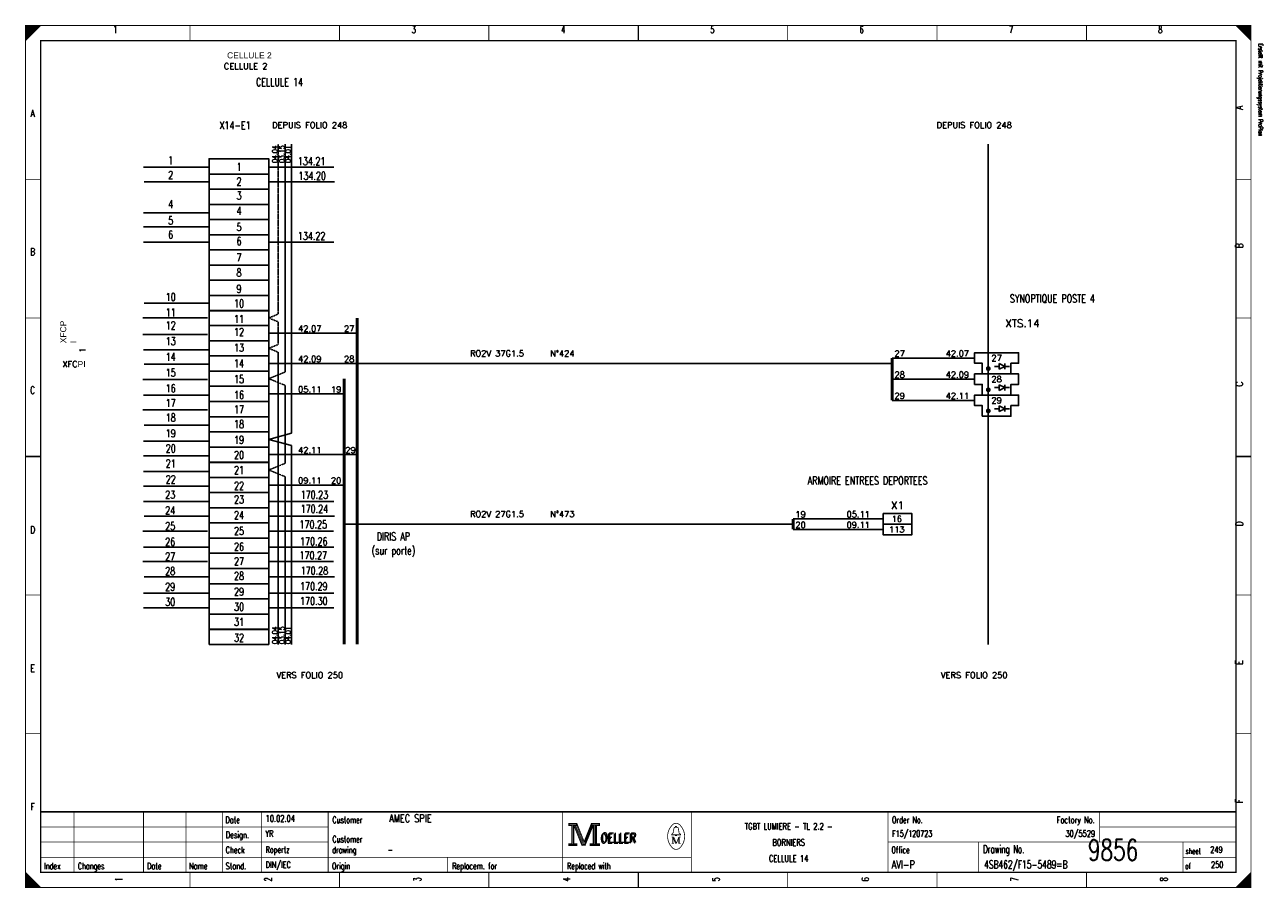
# Model space of a CAD drawing. Extents: x 0 to 409, y 0 to 285.
import ezdxf
from ezdxf.enums import TextEntityAlignment as Align

# ---------------------------------------------------------------- set-up
doc = ezdxf.new("R2010")
doc.units = 0
doc.header["$MEASUREMENT"] = 0
doc.linetypes.add('CONTINU', pattern=[0])
doc.linetypes.add('DISCONTINU', pattern=[0.15, 0.1, -0.05])
doc.layers.get('0').update_dxf_attribs({"color": 9, "linetype": 'CONTINUOUS'})
for name, color, linetype in [('POINTILLE', 5, 'DISCONTINU'), ('SCH-3', 3, 'CONTINU'), ('TEXTE', 3, 'CONTINUOUS'), ('TRAIFIN', 1, 'CONTINUOUS'), ('TRAIGROS', 2, 'CONTINUOUS'), ('TRAIMOY', 4, 'CONTINUOUS')]:
    doc.layers.add(name, color=color, linetype=linetype)
doc.styles.get("Standard").update_dxf_attribs({"font": 'romans.shx', "bigfont": 'TXT.shx'})

# ---------------------------------------------------------------- blocks, each defined once
blk = doc.blocks.new('BRND')
at = {"layer": 'TRAIFIN'}
for p, q in [((0.8, -5.47), (0.8, -3.59)), ((0.8, -3.59), (2.68, -4.53)), ((2.68, -5.47), (2.68, -3.59)), ((-0.73, -4.53), (0.8, -4.53)), ((2.68, -4.53), (0.8, -5.47)), ((2.68, -4.53), (4.27, -4.53))]:
    blk.add_line(p, q, dxfattribs=at)
at = {"layer": 'TRAIMOY'}
blk.add_lwpolyline([(-4.75, -7), (-4.75, -3.5), (-7.25, -3.5), (-7.25, 0), (7.25, 0), (7.25, -3.5), (4.75, -3.5), (4.75, -7)], close=True, dxfattribs=at)

msp = doc.modelspace()

# ---------------------------------------------------------------- linework, layer by layer
at = {"color": 0, "linetype": 'Continuous'}
for p, q in [((38.98, 238.14), (60.31, 238.14)), ((80.59, 238.14), (101.92, 238.14)), ((39.16, 233.3), (60.49, 233.3)), ((80.77, 233.3), (102.1, 233.3)), ((38.98, 223.09), (60.31, 223.09)), ((38.98, 218.42), (60.31, 218.42)), ((38.98, 213.4), (60.31, 213.4)), ((80.59, 213.4), (101.92, 213.4)), ((39.16, 193.24), (60.49, 193.24)), ((38.8, 188.39), (60.13, 188.39)), ((38.8, 182.84), (60.13, 182.84)), ((38.98, 177.82), (60.31, 177.82)), ((39.16, 172.98), (60.49, 172.98)), ((38.8, 167.96), (60.13, 167.96)), ((38.98, 162.77), (60.31, 162.77)), ((38.8, 157.93), (60.13, 157.93)), ((39.16, 152.91), (60.49, 152.91)), ((38.98, 147.53), (60.31, 147.53)), ((38.98, 142.7), (60.31, 142.7)), ((38.98, 137.54), (60.31, 137.54)), ((38.98, 132.74), (60.31, 132.74)), ((38.98, 127.62), (60.31, 127.62)), ((80.59, 127.62), (101.92, 127.62)), ((39.16, 122.78), (60.49, 122.78)), ((80.77, 122.78), (102.1, 122.78)), ((38.8, 117.77), (60.13, 117.77)), ((80.41, 117.77), (101.74, 117.77)), ((38.98, 112.57), (60.31, 112.57)), ((80.59, 112.57), (101.92, 112.57)), ((38.8, 107.73), (60.13, 107.73)), ((80.41, 107.73), (101.74, 107.73)), ((39.16, 102.71), (60.49, 102.71)), ((80.77, 102.71), (102.1, 102.71)), ((38.98, 97.34), (60.31, 97.34)), ((80.59, 97.34), (101.92, 97.34)), ((38.98, 92.5), (60.31, 92.5)), ((80.59, 92.5), (101.92, 92.5))]:
    msp.add_line(p, q, dxfattribs=at)
at = {"color": 0, "const_width": 0.25, "flags": 128}
for points in [[(0, 285), (5, 285), (0, 280), (0, 285)], [(0, 142.5), (0, 285), (405, 285), (405, 0), (0, 0), (0, 142.5)], [(0.25, 285), (0.25, 280.25), (0.5, 280.5), (0.5, 285), (0.75, 285), (0.75, 280.75), (1, 281), (1, 285), (1.25, 285), (1.25, 281.25), (1.5, 281.5), (1.5, 285), (1.75, 285), (1.75, 281.75), (2, 282)], [(2, 282), (2, 285), (2.25, 285), (2.25, 282.25), (2.5, 282.5), (2.5, 285), (2.75, 285), (2.75, 282.75), (3, 283), (3, 285), (3.25, 285), (3.25, 283.25), (3.5, 283.5), (3.5, 285), (3.75, 285)], [(3.75, 285), (3.75, 283.75), (4, 284), (4, 285), (4.25, 285), (4.25, 284.25), (4.5, 284.5), (4.5, 285), (4.75, 285), (4.75, 284.75)], [(400, 285), (405, 280), (404.75, 280.25), (404.75, 285), (404.5, 285), (404.5, 280.5), (404.25, 280.75), (404.25, 285), (404, 285), (404, 281), (403.75, 281.25), (403.75, 285), (403.5, 285), (403.5, 281.5), (403.25, 281.75)], [(401.5, 283.5), (401.5, 285), (401.25, 285), (401.25, 283.75), (401, 284), (401, 285), (400.75, 285), (400.75, 284.25), (400.5, 284.5), (400.5, 285), (400.25, 285), (400.25, 284.75)], [(403.25, 281.75), (403.25, 285), (403, 285), (403, 282), (402.75, 282.25), (402.75, 285), (402.5, 285), (402.5, 282.5), (402.25, 282.75), (402.25, 285), (402, 285), (402, 283), (401.75, 283.25), (401.75, 285), (401.5, 285)], [(179.5, 21.2), (179.5, 20.5), (180.5, 20.5), (180.5, 14.5), (179.5, 14.5), (179.5, 13.8), (182.2, 13.8), (182.2, 14.5), (181.2, 14.5), (181.2, 20.5), (182.2, 20.5), (182.2, 21.2), (179.5, 21.2)], [(180.7, 20.7), (180.7, 14.3), (181, 14.3), (181, 20.7)], [(181.2, 20.5), (183.9, 13.8), (184.9, 13.8), (187.6, 20.5)], [(181.8, 20.5), (184.2, 14.6), (184.6, 14.6)], [(182.2, 21.2), (184.6, 15.2), (187, 21.2)], [(182.2, 20.5), (184.4, 14.9), (184.7, 14.9)], [(184.6, 14.2), (184.9, 14.2), (187.4, 20.5)], [(184.6, 14.6), (184.8, 14.6), (187.2, 20.5)], [(187.6, 20.5), (187.6, 14.5), (186.6, 14.5), (186.6, 13.8), (187.1, 13.8)], [(187, 21.2), (187, 20.5), (188, 20.5), (188, 14.5), (187, 14.5), (187, 13.8), (189.7, 13.8), (189.7, 14.5), (188.7, 14.5), (188.7, 20.5), (189.7, 20.5), (189.7, 21.2), (187, 21.2)], [(187.8, 20.7), (187.8, 14.3), (188.3, 14.3), (188.3, 20.7), (188.5, 20.7), (188.5, 14.3)], [(214.8, 17.4), (213.5, 17.4), (213.5, 17.6), (214, 18), (214.3, 19.6)], [(213.9, 16.7), (213.9, 14.6), (213.5, 14.6)], [(213.9, 16.7), (214.8, 14.6), (215.1, 14.6)], [(214.8, 19.9), (214.8, 20.2), (215.2, 20.2), (215.2, 19.9)], [(215.2, 17.4), (216.5, 17.4), (216.5, 17.6), (216, 18), (215.7, 19.6)], [(0, 5), (0, 0), (5, 0), (0, 5), (0.25, 4.75), (0.25, 0), (0.5, 0), (0.5, 4.5), (0.75, 4.25), (0.75, 0), (1, 0), (1, 4), (1.25, 3.75), (1.25, 0), (1.5, 0)], [(404.75, 4.75), (404.75, 0), (404.5, 0), (404.5, 4.5), (404.25, 4.25), (404.25, 0), (404, 0), (404, 4), (403.75, 3.75), (403.75, 0), (403.5, 0), (403.5, 3.5), (403.25, 3.25), (403.25, 0), (403, 0)], [(1.5, 0), (1.5, 3.5), (1.75, 3.25), (1.75, 0), (2, 0), (2, 3), (2.25, 2.75), (2.25, 0), (2.5, 0), (2.5, 2.5), (2.75, 2.25), (2.75, 0), (3, 0), (3, 2), (3.25, 1.75)], [(3.25, 1.75), (3.25, 0), (3.5, 0), (3.5, 1.5), (3.75, 1.25), (3.75, 0), (4, 0), (4, 1), (4.25, 0.75), (4.25, 0), (4.5, 0), (4.5, 0.5), (4.75, 0.25)], [(401.25, 1.25), (401.25, 0), (401, 0), (401, 1), (400.75, 0.75), (400.75, 0), (400.5, 0), (400.5, 0.5), (400.25, 0.25), (400.25, 0)], [(403, 0), (403, 3), (402.75, 2.75), (402.75, 0), (402.5, 0), (402.5, 2.5), (402.25, 2.25), (402.25, 0), (402, 0), (402, 2), (401.75, 1.75), (401.75, 0), (401.5, 0), (401.5, 1.5), (401.25, 1.25)]]:
    msp.add_lwpolyline(points, dxfattribs=at)
at = {"color": 0, "flags": 128}
for points, const_width in [([(0, 285), (405, 285), (405, 0), (0, 0)], 0.25), ([(5, 280), (400, 280), (400, 5), (5, 5)], 0.5), ([(5, 280), (400, 280), (400, 5), (5, 5)], 0.25), ([(179.7, 21), (182, 21), (182, 20.7), (179.7, 20.7)], 0.25), ([(187.2, 21), (189.5, 21), (189.5, 20.7), (187.2, 20.7)], 0.25), ([(214.8, 17.4), (215.2, 17.4), (215.2, 17.1), (214.8, 17.1)], 0.25), ([(179.7, 14.3), (182, 14.3), (182, 14), (179.7, 14)], 0.25), ([(186.8, 14.3), (189.5, 14.3), (189.5, 14), (186.8, 14)], 0.25)]:
    msp.add_lwpolyline(points, close=True, dxfattribs=dict(at, const_width=const_width))
at = {"color": 0}
for points, const_width in [([(54.38, 285), (54.38, 280)], 0.25), ([(103.75, 285), (103.75, 280)], 0.25), ([(153.12, 285), (153.12, 280)], 0.25), ([(202.5, 280), (202.5, 285)], 0.5), ([(202.5, 285), (202.5, 280)], 0.25), ([(251.88, 285), (251.88, 280)], 0.25), ([(301.25, 285), (301.25, 280)], 0.25), ([(350.62, 285), (350.62, 280)], 0.25), ([(0, 234.17), (5, 234.17)], 0.25), ([(405, 234.17), (400, 234.17)], 0.25), ([(0, 188.33), (5, 188.33)], 0.25), ([(405, 188.33), (400, 188.33)], 0.25), ([(5, 142.5), (0, 142.5)], 0.5), ([(0, 142.5), (5, 142.5)], 0.25), ([(400, 142.5), (405, 142.5)], 0.5), ([(405, 142.5), (400, 142.5)], 0.25), ([(0, 96.67), (5, 96.67)], 0.25), ([(405, 96.67), (400, 96.67)], 0.25), ([(0, 50.83), (5, 50.83)], 0.25), ([(405, 50.83), (400, 50.83)], 0.25), ([(400, 25), (5, 25)], 0.5), ([(16, 5), (16, 25)], 0.25), ([(39, 5), (39, 25)], 0.25), ([(53, 5), (53, 25)], 0.25), ([(65, 25), (65, 5)], 0.25), ([(78, 25), (78, 5)], 0.25), ([(100, 25), (100, 5)], 0.25), ([(177.5, 25), (177.5, 5)], 0.25), ([(220, 25), (220, 5)], 0.25), ([(285, 25), (285, 5)], 0.25), ([(355, 25), (355, 15)], 0.25), ([(181.5, 20.5), (184, 14.2)], 0.25), ([(184.7, 14.9), (187, 20.6)], 0.25), ([(5, 20), (100, 20)], 0.25), ([(213.5, 16.7), (214.2, 16.7)], 0.25), ([(214.2, 16.7), (215.1, 14.6)], 0.25), ([(214.6, 19.9), (215.5, 19.9)], 0.25), ([(215.1, 14.6), (215.9, 16.7)], 0.25), ([(215.9, 14.6), (215.9, 16.7)], 0.25), ([(215.9, 16.7), (216.5, 16.7)], 0.25), ([(216.1, 16.7), (216.1, 14.6)], 0.25), ([(355, 20), (400, 20)], 0.25), ([(5, 15), (100, 15)], 0.25), ([(184, 14.2), (184.6, 14.2)], 0.25), ([(213.9, 14.6), (214.3, 14.6)], 0.25), ([(216.5, 14.6), (215.7, 14.6)], 0.25), ([(285, 15), (400, 15)], 0.25), ([(315, 15), (315, 5)], 0.25), ([(382.5, 15), (382.5, 5)], 0.25), ([(5, 10), (220, 10)], 0.25), ([(139.5, 10), (139.5, 5)], 0.25), ([(382.5, 10), (400, 10)], 0.25), ([(54.38, 0), (54.38, 5)], 0.25), ([(103.75, 0), (103.75, 5)], 0.25), ([(153.12, 0), (153.12, 5)], 0.25), ([(202.5, 5), (202.5, 0)], 0.5), ([(202.5, 0), (202.5, 5)], 0.25), ([(251.88, 0), (251.88, 5)], 0.25), ([(301.25, 0), (301.25, 5)], 0.25), ([(350.62, 0), (350.62, 5)], 0.25), ([(405, 5), (400, 0)], 0.25), ([(4.75, 0), (4.75, 0.25)], 0.25)]:
    msp.add_lwpolyline(points, dxfattribs=dict(at, const_width=const_width))
at = {"color": 0, "linetype": 'Continuous'}
for points in [[(60.66, 235.9), (60.66, 240.92), (80.38, 240.92), (80.38, 235.9)], [(60.66, 230.88), (60.66, 235.9), (80.38, 235.9), (80.38, 230.88)], [(60.66, 225.86), (60.66, 230.88), (80.38, 230.88), (80.38, 225.86)], [(60.66, 220.84), (60.66, 225.86), (80.38, 225.86), (80.38, 220.84)], [(60.66, 215.82), (60.66, 220.84), (80.38, 220.84), (80.38, 215.82)], [(60.66, 210.8), (60.66, 215.82), (80.38, 215.82), (80.38, 210.8)], [(60.66, 205.78), (60.66, 210.8), (80.38, 210.8), (80.38, 205.78)], [(60.66, 200.76), (60.66, 205.78), (80.38, 205.78), (80.38, 200.76)], [(60.66, 195.73), (60.66, 200.76), (80.38, 200.76), (80.38, 195.73)], [(60.66, 190.71), (60.66, 195.73), (80.38, 195.73), (80.38, 190.71)], [(60.66, 185.79), (60.66, 190.81), (80.38, 190.81), (80.38, 185.79)], [(60.66, 180.77), (60.66, 185.79), (80.38, 185.79), (80.38, 180.77)], [(60.66, 175.75), (60.66, 180.77), (80.38, 180.77), (80.38, 175.75)], [(60.66, 170.73), (60.66, 175.75), (80.38, 175.75), (80.38, 170.73)], [(60.66, 165.71), (60.66, 170.73), (80.38, 170.73), (80.38, 165.71)], [(60.66, 160.68), (60.66, 165.71), (80.38, 165.71), (80.38, 160.68)], [(60.66, 155.66), (60.66, 160.68), (80.38, 160.68), (80.38, 155.66)], [(60.66, 150.64), (60.66, 155.66), (80.38, 155.66), (80.38, 150.64)], [(60.66, 145.62), (60.66, 150.64), (80.38, 150.64), (80.38, 145.62)], [(60.66, 140.6), (60.66, 145.62), (80.38, 145.62), (80.38, 140.6)], [(60.66, 135.53), (60.66, 140.55), (80.38, 140.55), (80.38, 135.53)], [(60.66, 130.55), (60.66, 135.57), (80.38, 135.57), (80.38, 130.55)], [(60.66, 125.55), (60.66, 130.57), (80.38, 130.57), (80.38, 125.55)], [(60.66, 120.53), (60.66, 125.55), (80.38, 125.55), (80.38, 120.53)], [(60.66, 115.51), (60.66, 120.53), (80.38, 120.53), (80.38, 115.51)], [(60.66, 110.49), (60.66, 115.51), (80.38, 115.51), (80.38, 110.49)], [(60.66, 105.46), (60.66, 110.49), (80.38, 110.49), (80.38, 105.46)], [(60.66, 100.44), (60.66, 105.46), (80.38, 105.46), (80.38, 100.44)], [(60.66, 95.42), (60.66, 100.44), (80.38, 100.44), (80.38, 95.42)], [(60.66, 90.4), (60.66, 95.42), (80.38, 95.42), (80.38, 90.4)], [(60.66, 85.33), (60.66, 90.35), (80.38, 90.35), (80.38, 85.33)], [(60.66, 80.36), (60.66, 85.38), (80.38, 85.38), (80.38, 80.36)]]:
    msp.add_lwpolyline(points, close=True, dxfattribs=at)
at = {"color": 0, "const_width": 0.25, "flags": 128}
for points in [[(213.5, 20.39, 0.373815), (213.49, 13.43, 0.373815)], [(216.49, 20.4, 0.530775), (213.51, 20.41, 0.530775)], [(216.5, 13.4, 0.378582), (216.46, 20.44, 0.378582)], [(214.6, 19.9, 0.414214), (214.3, 19.6, 0.414214)], [(215.7, 19.6, 0.414214), (215.4, 19.9, 0.414214)], [(213.5, 13.4, 0.532213), (216.49, 13.39, 0.532213)]]:
    msp.add_lwpolyline(points, format="xyb", dxfattribs=at)
at = {"layer": 'POINTILLE', "color": 0, "const_width": 0.5}
for points in [[(286.41, 173.24), (109.63, 173.24)], [(253.66, 120.13), (105.3, 120.13)]]:
    msp.add_lwpolyline(points, dxfattribs=at)
at = {"layer": 'TRAIFIN', "color": 0, "linetype": 'DISCONTINU'}
for p, q in [((83.53, 245.8), (83.53, 189.59)), ((83.53, 189.59), (80.38, 188.3)), ((83.53, 187.02), (80.38, 188.3)), ((83.53, 187.02), (83.53, 179.55)), ((83.53, 179.55), (80.38, 178.26)), ((83.53, 176.97), (80.38, 178.26)), ((85.83, 170.45), (80.38, 168.22)), ((85.83, 165.99), (80.38, 168.22)), ((85.83, 140.27), (80.38, 138.04)), ((85.83, 135.81), (80.38, 138.04))]:
    msp.add_line(p, q, dxfattribs=at)
at = {"layer": 'TRAIFIN', "color": 0}
for p, q in [((85.83, 170.45), (85.83, 245.8)), ((87.91, 150.17), (87.91, 245.8)), ((87.91, 150.17), (87.91, 215.86)), ((109.63, 183.28), (80.38, 183.28)), ((83.53, 80.37), (83.53, 176.97)), ((109.63, 173.24), (80.38, 173.24)), ((313.66, 175.06), (286.41, 175.06)), ((313.66, 168.06), (286.41, 168.06)), ((85.83, 140.27), (85.83, 165.99)), ((105.3, 163.19), (80.38, 163.19)), ((313.66, 161.06), (286.41, 161.06)), ((87.91, 150.17), (80.38, 148.13)), ((87.91, 146.09), (80.38, 148.13)), ((87.91, 80.39), (87.91, 146.09)), ((87.91, 80.39), (87.91, 146.09)), ((109.63, 143.11), (80.38, 143.11)), ((85.83, 80.37), (85.83, 135.81)), ((105.3, 133.06), (80.38, 133.06)), ((283.41, 121.88), (253.66, 121.88)), ((283.41, 118.38), (253.66, 118.38))]:
    msp.add_line(p, q, dxfattribs=at)
at = {"layer": 'TRAIFIN', "color": 0, "const_width": 0.72}
for points in [[(317.72, 171.56, 1), (318.6, 171.56, 1)], [(317.72, 164.56, 1), (318.6, 164.56, 1)], [(317.72, 157.56, 1), (318.6, 157.56, 1)]]:
    msp.add_lwpolyline(points, format="xyb", close=True, dxfattribs=at)
at = {"layer": 'TRAIGROS', "color": 0}
msp.add_line((318.16, 245.8), (318.16, 80.36), dxfattribs=at)
at = {"layer": 'TRAIGROS', "color": 0, "const_width": 1}
for points in [[(109.63, 188.3), (109.63, 80.36)], [(286.41, 175.06), (286.41, 161.06)], [(105.3, 168.22), (105.3, 80.39)], [(253.66, 121.88), (253.66, 118.38)]]:
    msp.add_lwpolyline(points, dxfattribs=at)
at = {"layer": 'TRAIMOY', "color": 0}
for points in [[(283.41, 123.63), (292.91, 123.63), (292.91, 120.13), (283.41, 120.13)], [(283.41, 120.13), (292.91, 120.13), (292.91, 116.63), (283.41, 116.63)]]:
    msp.add_lwpolyline(points, close=True, dxfattribs=at)

# ---------------------------------------------------------------- block references
at = {"layer": 'SCH-3', "color": 0}
for p in [(320.91, 176.81), (320.91, 169.81), (320.91, 162.81)]:
    msp.add_blockref('BRND', p, dxfattribs=at)

# ---------------------------------------------------------------- texts
at = {"color": 0}
for s, height, width, p in [('1', 2.38, 0.672, (29.65, 284.86)), ('3', 2.38, 0.672, (128.32, 284.86)), ('4', 2.38, 0.672, (177.66, 284.86)), ('5', 2.38, 0.672, (226.99, 284.86)), ('6', 2.38, 0.672, (276.32, 284.86)), ('7', 2.38, 0.672, (325.66, 284.86)), ('8', 2.38, 0.672, (374.99, 284.86)), ('CELLULE 14', 2.619, 0.736, (83.93, 267.6)), ('A', 2.38, 0.76, (2.33, 257.17)), ('X14-E1', 2.619, 0.736, (69.25, 253.3)), ('1', 2.62, 0.736, (47.97, 241.72)), ('134.21', 2.619, 0.736, (94.55, 241.45)), ('1', 2.62, 0.736, (70.57, 239.57)), ('2', 2.62, 0.736, (47.97, 236.88)), ('2', 2.62, 0.736, (70.57, 234.73)), ('134.20', 2.619, 0.736, (94.73, 236.61)), ('3', 2.62, 0.736, (70.57, 230.07)), ('4', 2.62, 0.736, (47.97, 227.21)), ('5', 2.62, 0.736, (47.97, 221.83)), ('4', 2.62, 0.736, (70.57, 225.05)), ('6', 2.62, 0.736, (47.97, 217.16)), ('5', 2.62, 0.736, (70.57, 219.68)), ('6', 2.62, 0.736, (70.57, 215.01)), ('134.22', 2.619, 0.736, (94.55, 216.71)), ('B', 2.38, 0.76, (2.33, 211.39)), ('7', 2.62, 0.736, (70.57, 209.63)), ('8', 2.62, 0.736, (70.57, 204.62)), ('10', 2.619, 0.736, (47.97, 196.55)), ('9', 2.62, 0.736, (70.57, 199.24)), ('10', 2.619, 0.736, (70.57, 194.4)), ('SYNOPTIQUE POSTE 4', 2.6194, 0.736, (339.34, 196.04)), ('11', 2.619, 0.736, (47.97, 191.43)), ('11', 2.619, 0.736, (70.57, 189.28)), ('12', 2.619, 0.736, (47.97, 187.13)), ('12', 2.619, 0.736, (70.57, 184.98)), ('13', 2.619, 0.736, (47.97, 181.94)), ('14', 2.619, 0.736, (47.97, 176.74)), ('13', 2.619, 0.736, (70.57, 179.79)), ('14', 2.619, 0.736, (70.57, 174.59)), ('15', 2.619, 0.736, (47.97, 171.54)), ('15', 2.619, 0.736, (70.57, 169.39)), ('C', 2.38, 0.76, (2.33, 165.61)), ('16', 2.619, 0.736, (47.97, 166.35)), ('16', 2.619, 0.736, (70.57, 164.19)), ('17', 2.619, 0.736, (47.97, 161.51)), ('18', 2.619, 0.736, (47.97, 156.67)), ('17', 2.619, 0.736, (70.57, 159.36)), ('19', 2.619, 0.736, (47.97, 151.47)), ('18', 2.619, 0.736, (70.57, 154.52)), ('19', 2.619, 0.736, (70.57, 149.32)), ('20', 2.619, 0.736, (47.97, 146.45)), ('20', 2.619, 0.736, (70.57, 144.3)), ('21', 2.619, 0.736, (47.97, 141.48)), ('21', 2.619, 0.736, (70.57, 139.33)), ('22', 2.619, 0.736, (47.97, 136.24)), ('ARMOIRE ENTREES DEPORTEES', 2.6194, 0.736, (278.27, 135.86)), ('23', 2.619, 0.736, (47.8, 131.2)), ('22', 2.619, 0.736, (70.57, 134.09)), ('170.23', 2.619, 0.736, (95.45, 131.16)), ('23', 2.619, 0.736, (70.57, 129.59)), ('24', 2.619, 0.736, (47.8, 126)), ('24', 2.619, 0.736, (70.57, 124.39)), ('170.24', 2.619, 0.736, (95.45, 126.5)), ('D', 2.38, 0.76, (2.33, 119.47)), ('25', 2.619, 0.736, (47.8, 120.81)), ('25', 2.619, 0.736, (70.57, 119.19)), ('170.25', 2.619, 0.736, (95.09, 121.34)), ('26', 2.619, 0.736, (47.8, 115.61)), ('170.26', 2.619, 0.736, (95.27, 115.74)), ('DIRIS AP', 2.619, 0.736, (121.56, 117.37)), ('27', 2.619, 0.736, (47.8, 110.77)), ('26', 2.619, 0.736, (70.57, 114)), ('170.27', 2.619, 0.736, (95.09, 111.12)), ('(sur porte)', 2.6194, 0.736, (121.56, 112.71)), ('27', 2.619, 0.736, (70.57, 109.16)), ('28', 2.619, 0.736, (47.8, 105.93)), ('28', 2.619, 0.736, (70.57, 104.32)), ('170.28', 2.619, 0.736, (95.45, 106.06)), ('29', 2.619, 0.736, (47.8, 100.74)), ('29', 2.619, 0.736, (70.57, 99.12)), ('170.29', 2.619, 0.736, (95.27, 100.9)), ('30', 2.619, 0.736, (47.8, 95.72)), ('30', 2.619, 0.736, (70.57, 94.11)), ('170.30', 2.619, 0.736, (95.27, 96.02)), ('31', 2.619, 0.736, (70.57, 89.13)), ('32', 2.619, 0.736, (70.57, 83.89)), ('E', 2.38, 0.76, (2.33, 73.68)), ('F', 2.38, 0.76, (2.33, 27.9)), ('TGBT LUMIERE - TL 2.2 -', 2.1431, 0.7536, (252.19, 21.3)), ('BORNIERS', 2.143, 0.76, (252.19, 15.97)), ('CELLULE 14', 2.143, 0.681231, (252.19, 10.65))]:
    msp.add_text(s, height=height, dxfattribs=dict(at, width=width)).set_placement(p, align=Align.TOP_CENTER)
at = {"color": 0, "width": 0.622634}
msp.add_text('Erstellt mit Projektierungssystem ProPlan', height=1.4287, rotation=270, dxfattribs=at).set_placement((407.02, 279.06), align=Align.BOTTOM_LEFT)
at = {"color": 0, "width": 0.76}
for s, p in [('A', (399.91, 257.17)), ('B', (399.91, 211.39)), ('C', (399.92, 165.61)), ('D', (399.92, 119.47)), ('E', (399.91, 73.68)), ('F', (399.91, 27.9))]:
    msp.add_text(s, height=2.38, rotation=90, dxfattribs=at).set_placement(p, align=Align.TOP_LEFT)
at = {"color": 0}
for s, height, width, p in [('04.04', 1.676, 0.736, (81.55, 242.48)), ('03.15', 1.676, 0.736, (83.86, 242.48)), ('04.01', 1.676, 0.736, (85.94, 242.48)), ('04.04', 1.676, 0.736, (81.55, 83.43)), ('03.15', 1.676, 0.736, (83.86, 83.43)), ('04.01', 1.676, 0.736, (85.94, 83.43)), ('1', 2.38, 0.672, (29.65, 2.7)), ('2', 2.38, 0.672, (78.99, 2.7)), ('3', 2.38, 0.672, (128.32, 2.7)), ('4', 2.38, 0.672, (177.66, 2.7)), ('5', 2.38, 0.672, (226.99, 2.7)), ('6', 2.38, 0.672, (276.32, 2.7)), ('7', 2.38, 0.672, (325.66, 2.7)), ('8', 2.38, 0.672, (374.99, 2.7))]:
    msp.add_text(s, height=height, rotation=90, dxfattribs=dict(at, width=width)).set_placement(p, align=Align.TOP_CENTER)
for s, height, width, p in [('Date', 2.143, 0.64, (66.05, 23.42)), ('Customer', 2.143, 0.62, (101.4, 23.42)), ('Order No.', 2.143, 0.656889, (286.33, 23.42)), ('Design.', 2.143, 0.636571, (66.19, 18.46)), ('Customer', 2.143, 0.62, (101.4, 17.04)), ('OELLER', 3.096, 0.76, (189.96, 17.75)), ('OELLER', 3.096, 0.76, (189.96, 17.75)), ('OELLER', 3.096, 0.76, (190.32, 18.1)), ('Check', 2.143, 0.632, (66.12, 13.49)), ('drawing', 2.143, 0.6, (101.33, 13.49)), ('Office', 2.143, 0.626667, (286.15, 13.49)), ('Drawing No.', 2.6194, 0.646545, (316.43, 13.98)), ('sheet', 1.905, 0.6, (383.38, 12.99)), ('Index', 2.143, 0.632, (6.09, 8.16)), ('Changes', 2.143, 0.622857, (17.26, 8.16)), ('Stand.', 2.143, 0.642667, (66.12, 8.16)), ('Origin', 2.143, 0.626667, (101.27, 8.16)), ('Replacem. for', 2.1431, 0.627077, (140.97, 8.16)), ('Replaced with', 2.1431, 0.619692, (178.95, 8.16)), ('of', 1.905, 0.6, (383.23, 8.02)), ('Date', 2.143, 0.64, (40.15, 8.16)), ('Name', 2.143, 0.64, (54.04, 8.16))]:
    msp.add_text(s, height=height, dxfattribs=dict(at, width=width)).set_placement(p, align=Align.TOP_LEFT)
for s, height, width, p in [('10.02.04', 2.143, 0.678, (79.34, 21.08)), ('AMEC SPIE', 2.619, 0.752889, (120.16, 20.77)), ('YR', 2.143, 0.626667, (79.27, 16.11)), ('F15/120723', 2.143, 0.6832, (286.39, 16.11)), ('Ropertz', 2.143, 0.622857, (79.32, 10.79)), ('-', 2.14, 0.696, (119.65, 10.79)), ('9856', 7, 0.6928, (351.08, 6.78)), ('249', 2.143, 0.672, (391.5, 10.79)), ('DIN/IEC', 2.143, 0.750857, (79.35, 5.82)), ('AVI-P', 2.619, 0.7472, (286.24, 5.51)), ('4SB462/F15-5489=B', 2.6194, 0.6928, (316.79, 5.51)), ('250', 2.143, 0.672, (391.77, 5.82))]:
    msp.add_text(s, height=height, dxfattribs=dict(at, width=width)).set_placement(p, align=Align.BOTTOM_LEFT)
at = {"color": 0, "width": 0.646545}
msp.add_text('Factory No.', height=2.1431, dxfattribs=at).set_placement((353.35, 23.42), align=Align.TOP_RIGHT)
at = {"color": 0, "width": 0.675429}
msp.add_text('30/5529', height=2.143, dxfattribs=at).set_placement((353.46, 16.11), align=Align.BOTTOM_RIGHT)
at = {"linetype": 'Continuous', "char_height": 2, "attachment_point": 1}
for s, insert, width in [('{\\fArial|b0|i0|c0|p34;CELLULE 2}', (66.61, 276.14), 67.0761), ('CELLULE 2', (65.54, 272.55), 64.2066), ('XFC{\\fArial|b0|i0|c0|p34;PI}', (12.17, 174.04), 3.7664)]:
    msp.add_mtext(s, dxfattribs=dict(at, insert=insert, width=width))
at = {"linetype": 'Continuous', "char_height": 2, "attachment_point": 1, "rotation": 90}
for s, insert, width in [('{\\fArial|b0|i0|c0|p34;XFCP\\PI}', (11.45, 179.96), 3.7664), ('1', (17.84, 176.83), 3.9457)]:
    msp.add_mtext(s, dxfattribs=dict(at, insert=insert, width=width))
at = {"layer": 'TEXTE', "color": 0}
for s, p in [('DEPUIS FOLIO 248', (93.93, 252.08)), ('DEPUIS FOLIO 248', (313.51, 252.08)), ('42.07', (93.93, 184.78)), ('27', (106.96, 184.78)), ('42.09', (93.93, 174.74)), ('28', (106.96, 174.74)), ('27', (288.88, 176.56)), ('42.07', (307.94, 176.56)), ('27', (320.91, 175.06)), ('28', (288.88, 169.56)), ('42.09', (307.94, 169.56)), ('28', (320.91, 168.06)), ('05.11', (93.93, 164.69)), ('19', (102.64, 164.69)), ('29', (288.88, 162.56)), ('42.11', (307.94, 162.56)), ('29', (320.91, 161.06)), ('42.11', (93.93, 144.61)), ('29', (107.4, 144.61)), ('09.11', (93.93, 134.56)), ('20', (102.64, 134.56)), ('19', (256.13, 123.38)), ('05.11', (275.19, 123.38)), ('16', (287.91, 121.88)), ('20', (256.13, 119.88)), ('09.11', (275.19, 119.88)), ('113', (287.91, 118.38)), ('VERS FOLIO 250', (93.93, 70.21)), ('VERS FOLIO 250', (313.51, 70.21))]:
    msp.add_text(s, height=2, dxfattribs=at).set_placement(p, align=Align.MIDDLE)
for s, p in [('XTS.14', (329.45, 185.3)), ('X1', (288.16, 125.12))]:
    msp.add_text(s, height=2.5, dxfattribs=at).set_placement(p, align=Align.CENTER)
for s, p in [('RO2V 37G1.5', (146.9, 175.59)), ('N°424', (173.36, 175.59)), ('RO2V 27G1.5', (146.9, 122.48)), ('N°473', (173.36, 122.48))]:
    msp.add_text(s, height=2, dxfattribs=at).set_placement(p)

doc.saveas('drawing.dxf')
